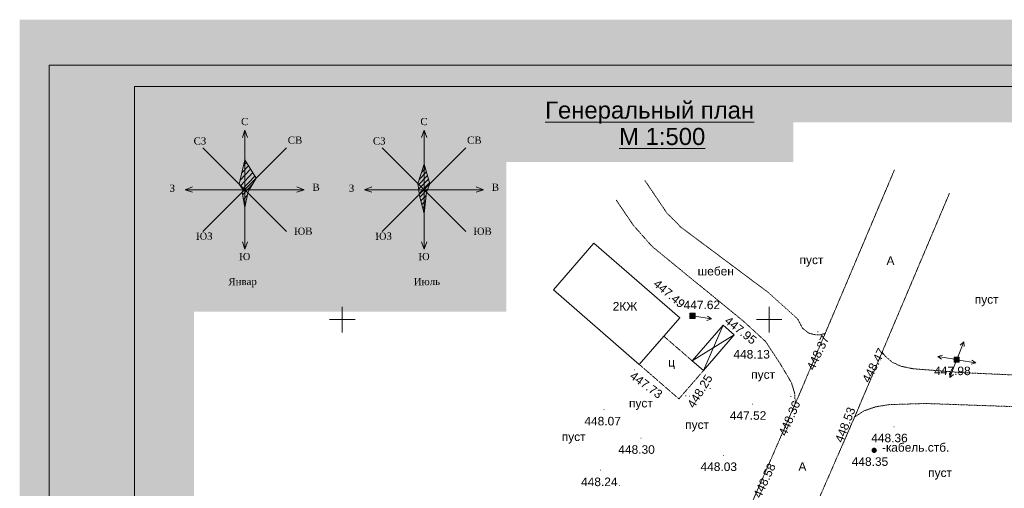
# Model space of a CAD drawing. Header units: millimetres. Extents: x 918404 to 1362154, y 4120617 to 4364104.
# Tile 55 of 256: x 984009 to 1007075, y 4144277 to 4155250. Entities that reach past the tile are written whole.
import ezdxf

# ---------------------------------------------------------------- set-up
doc = ezdxf.new("R2010")
doc.units = ezdxf.units.MM
doc.header["$MEASUREMENT"] = 0
doc.linetypes.add('Д_ТРОТ_ТРУБА', pattern=[1.5, 0.75, -0.75])
for name, color, linetype, lineweight in [('(001) Сетка_Ном._пера__132', 132, 'Continuous', 18), ('(007) Здания_Ном._пера__7', 7, 'Continuous', 18), ('(008) Скульптуры_Ном._пера__7', 7, 'Continuous', 18), ('(016) Кабель_Ном._пера__7', 7, 'Continuous', 18), ('(022) Возд. Линии_Ном._пера__240', 240, 'Continuous', 18), ('(022) Возд. Линии_Ном._пера__7', 7, 'Continuous', 18), ('(025) Дорога_Ном._пера__7', 7, 'Continuous', 18), ('0_Ном._пера__1', 1, 'Continuous', 18), ('0_Ном._пера__174', 174, 'Continuous', 18), ('0_Ном._пера__255', 255, 'Continuous', 18), ('0_Ном._пера__5', 5, 'Continuous', 18), ('0_Ном._пера__7', 7, 'Continuous', 18), ('0_Ном._пера__7_Ном._пера__7', 7, 'Continuous', 18), ('111111111111_Ном._пера__7', 7, 'Continuous', 18), ('ВЫСОТА_Ном._пера__7', 7, 'Continuous', 18), ('ТОЧКИ_Ном._пера__5', 5, 'Continuous', 18)]:
    doc.layers.add(name, color=color, linetype=linetype, lineweight=lineweight)
doc.styles.add('СГЕНЕРИР_СТИЛЬ_1', font='arial.ttf')
doc.styles.add('СГЕНЕРИР_СТИЛЬ_16', font='arial.ttf')
doc.styles.add('СГЕНЕРИР_СТИЛЬ_4', font='times.ttf')

msp = doc.modelspace()

# ---------------------------------------------------------------- hatches: boundary and pattern name
at = {"layer": '(022) Возд. Линии_Ном._пера__240', "linetype": 'Continuous'}
h = msp.add_hatch(color=256, dxfattribs=at)
h.paths.add_polyline_path([(999830.7, 4148375.9), (999710.7, 4148375.9), (999710.7, 4148255.9), (999830.7, 4148255.9)])
h.paths.add_polyline_path([(999780.7, 4148315.9, -1.0000337), (999760.7, 4148315.9, -1)], flags=0)
h = msp.add_hatch(color=256, dxfattribs=at)
h.paths.add_polyline_path([(1006020.6, 4147348.7), (1005900.6, 4147348.7), (1005900.6, 4147228.7), (1006020.6, 4147228.7)])
h.paths.add_polyline_path([(1005970.6, 4147288.7, -1.0000337), (1005950.6, 4147288.7, -1)], flags=0)
at = {"layer": '(022) Возд. Линии_Ном._пера__7', "linetype": 'Continuous'}
for points in [[(999778, 4148309.1, 1), (999763.4, 4148322.8, 1)], [(1005967.9, 4147281.9, 1), (1005953.3, 4147295.6, 1)]]:
    msp.add_hatch(color=256, dxfattribs=at).paths.add_polyline_path(points)
at = {"layer": '0_Ном._пера__1', "linetype": 'Continuous'}
h = msp.add_hatch(dxfattribs=at)
h.set_pattern_fill('Блоки_стеновые', color=256, style=0, pattern_type=2)
h.set_pattern_definition([(46.081, (993546.68, 4151477.9), (-52.125, 54.1296), [])])
h.paths.add_polyline_path([(993480.8, 4151869), (993615.2, 4151403.4), (993560.8, 4151269), (993537.4, 4151212.4), (993480.8, 4150709), (993367.7, 4151155.9), (993339.4, 4151410.4)])
at = {"layer": '0_Ном._пера__255', "linetype": 'Continuous'}
h = msp.add_hatch(color=256, dxfattribs=at)
h.paths.add_polyline_path([(984008.6, 4155250.1), (984008.6, 4124243.8), (1027388.1, 4124243.8), (1027388.1, 4155250.1)])
h.paths.add_polyline_path([(988092.7, 4125406.1), (988092.7, 4152850.3), (1011993.6, 4152850.3), (1011993.6, 4145280.9), (1013230.7, 4145280.9), (1013230.7, 4131414.5), (1006775.5, 4131414.5), (1006775.5, 4125406.1)], flags=0)
for points in [[(995407.8, 4148411.7), (987046.5, 4148411.7), (987046.5, 4153343.6), (995407.8, 4153343.6)], [(1001028, 4152850.3), (994821.3, 4152850.3), (994821.3, 4151916.5), (1001028, 4151916.5)], [(1002131.8, 4152850.3), (995925.1, 4152850.3), (995925.1, 4151916.5), (1002131.8, 4151916.5)]]:
    msp.add_hatch(color=256, dxfattribs=at).paths.add_polyline_path(points)
at = {"layer": '0_Ном._пера__5', "linetype": 'Continuous'}
h = msp.add_hatch(dxfattribs=at)
h.set_pattern_fill('Блоки_стеновые', color=256, style=0, pattern_type=2)
h.set_pattern_definition([(46.723, (989396.66, 4151593.47), (-62.069, 65.918), [])])
h.paths.add_polyline_path([(989240.5, 4151269), (989153.2, 4151396.3), (989280.5, 4151969), (989549.2, 4151537.7), (989380.5, 4151269), (989351.2, 4151198.3), (989280.5, 4150849), (989223.9, 4151212.4)])

# ---------------------------------------------------------------- linework, layer by layer
at = {"layer": '(001) Сетка_Ном._пера__132', "linetype": 'Continuous'}
for p, q in [((991565.9, 4148526.6), (991565.9, 4147926.6)), ((1001565.9, 4148526.6), (1001565.9, 4147926.6)), ((991265.9, 4148226.6), (991865.9, 4148226.6)), ((1001265.9, 4148226.6), (1001865.9, 4148226.6))]:
    msp.add_line(p, q, dxfattribs=at)
at = {"layer": '(016) Кабель_Ном._пера__7', "linetype": 'Continuous'}
for p, q in [((1003978.9, 4145174.1), (1004077.9, 4145174.1)), ((1003978.9, 4145173.1), (1004077.9, 4145173.1)), ((1003978.9, 4145172.1), (1004077.9, 4145172.1)), ((1003978.9, 4145171.1), (1004077.9, 4145171.1)), ((1003978.9, 4145170.1), (1004077.9, 4145170.1)), ((1003978.9, 4145169.1), (1004077.9, 4145169.1)), ((1003978.9, 4145168.1), (1004078.9, 4145168.1)), ((1003978.9, 4145167.1), (1004078.9, 4145167.1)), ((1003978.9, 4145166.1), (1004078.9, 4145166.1)), ((1003978.9, 4145165.1), (1004078.9, 4145165.1)), ((1003978.9, 4145164.1), (1004078.9, 4145164.1)), ((1003978.9, 4145163.1), (1004078.9, 4145163.1)), ((1003978.9, 4145162.1), (1004077.9, 4145162.1)), ((1003978.9, 4145161.1), (1004077.9, 4145161.1)), ((1003978.9, 4145160.1), (1004077.9, 4145160.1)), ((1003978.9, 4145159.1), (1004077.9, 4145159.1)), ((1003978.9, 4145158.1), (1004077.9, 4145158.1)), ((1003978.9, 4145157.1), (1004077.9, 4145157.1)), ((1003978.9, 4145156.1), (1004077.9, 4145156.1)), ((1003979.9, 4145178.1), (1004076.9, 4145178.1)), ((1003979.9, 4145177.1), (1004076.9, 4145177.1)), ((1003979.9, 4145176.1), (1004076.9, 4145176.1)), ((1003979.9, 4145175.1), (1004077.9, 4145175.1)), ((1003979.9, 4145155.1), (1004077.9, 4145155.1)), ((1003979.9, 4145154.1), (1004076.9, 4145154.1)), ((1003979.9, 4145153.1), (1004076.9, 4145153.1)), ((1003979.9, 4145152.1), (1004076.9, 4145152.1)), ((1003980.9, 4145182.1), (1004075.9, 4145182.1)), ((1003980.9, 4145181.1), (1004075.9, 4145181.1)), ((1003980.9, 4145180.1), (1004075.9, 4145180.1)), ((1003980.9, 4145179.1), (1004076.9, 4145179.1)), ((1003980.9, 4145151.1), (1004076.9, 4145151.1)), ((1003980.9, 4145150.1), (1004075.9, 4145150.1)), ((1003980.9, 4145149.1), (1004075.9, 4145149.1)), ((1003981.9, 4145184.1), (1004074.9, 4145184.1)), ((1003981.9, 4145183.1), (1004074.9, 4145183.1)), ((1003981.9, 4145148.1), (1004075.9, 4145148.1)), ((1003981.9, 4145147.1), (1004074.9, 4145147.1)), ((1003981.9, 4145146.1), (1004074.9, 4145146.1)), ((1003982.9, 4145186.1), (1004073.9, 4145186.1)), ((1003982.9, 4145185.1), (1004074.9, 4145185.1)), ((1003982.9, 4145145.1), (1004073.9, 4145145.1)), ((1003982.9, 4145144.1), (1004073.9, 4145144.1)), ((1003983.9, 4145188.1), (1004072.9, 4145188.1)), ((1003983.9, 4145187.1), (1004073.9, 4145187.1)), ((1003983.9, 4145143.1), (1004072.9, 4145143.1)), ((1003983.9, 4145142.1), (1004072.9, 4145142.1)), ((1003984.9, 4145190.1), (1004071.9, 4145190.1)), ((1003984.9, 4145189.1), (1004072.9, 4145189.1)), ((1003984.9, 4145141.1), (1004071.9, 4145141.1)), ((1003984.9, 4145140.1), (1004071.9, 4145140.1)), ((1003985.9, 4145192.1), (1004070.9, 4145192.1)), ((1003985.9, 4145191.1), (1004071.9, 4145191.1)), ((1003985.9, 4145139.1), (1004070.9, 4145139.1)), ((1003986.9, 4145193.1), (1004069.9, 4145193.1)), ((1003986.9, 4145138.1), (1004069.9, 4145138.1)), ((1003986.9, 4145137.1), (1004069.9, 4145137.1)), ((1003987.9, 4145195.1), (1004068.9, 4145195.1)), ((1003987.9, 4145194.1), (1004069.9, 4145194.1)), ((1003987.9, 4145136.1), (1004068.9, 4145136.1)), ((1003988.9, 4145196.1), (1004067.9, 4145196.1)), ((1003988.9, 4145135.1), (1004067.9, 4145135.1)), ((1003989.9, 4145197.1), (1004066.9, 4145197.1)), ((1003989.9, 4145134.1), (1004067.9, 4145134.1)), ((1003989.9, 4145133.1), (1004066.9, 4145133.1)), ((1003990.9, 4145198.1), (1004065.9, 4145198.1)), ((1003990.9, 4145132.1), (1004065.9, 4145132.1)), ((1003991.9, 4145199.1), (1004065.9, 4145199.1)), ((1003991.9, 4145131.1), (1004064.9, 4145131.1)), ((1003992.9, 4145200.1), (1004064.9, 4145200.1)), ((1003992.9, 4145130.1), (1004063.9, 4145130.1)), ((1003993.9, 4145201.1), (1004063.9, 4145201.1)), ((1003993.9, 4145129.1), (1004062.9, 4145129.1)), ((1003994.9, 4145202.1), (1004062.9, 4145202.1)), ((1003994.9, 4145128.1), (1004061.9, 4145128.1)), ((1003995.9, 4145203.1), (1004060.9, 4145203.1)), ((1003995.9, 4145127.1), (1004060.9, 4145127.1)), ((1003996.9, 4145204.1), (1004059.9, 4145204.1)), ((1003997.9, 4145205.1), (1004058.9, 4145205.1)), ((1003997.9, 4145126.1), (1004059.9, 4145126.1)), ((1003998.9, 4145125.1), (1004057.9, 4145125.1)), ((1003999.9, 4145206.1), (1004057.9, 4145206.1)), ((1003999.9, 4145124.1), (1004056.9, 4145124.1)), ((1004000.9, 4145207.1), (1004055.9, 4145207.1)), ((1004001.9, 4145123.1), (1004054.9, 4145123.1)), ((1004002.9, 4145208.1), (1004054.9, 4145208.1)), ((1004003.9, 4145209.1), (1004052.9, 4145209.1)), ((1004003.9, 4145122.1), (1004053.9, 4145122.1)), ((1004004.9, 4145121.1), (1004051.9, 4145121.1)), ((1004005.9, 4145210.1), (1004050.9, 4145210.1)), ((1004006.9, 4145120.1), (1004049.9, 4145120.1)), ((1004007.9, 4145211.1), (1004048.9, 4145211.1)), ((1004009.9, 4145119.1), (1004046.9, 4145119.1)), ((1004010.9, 4145212.1), (1004046.9, 4145212.1)), ((1004011.9, 4145118.1), (1004044.9, 4145118.1)), ((1004013.9, 4145213.1), (1004043.9, 4145213.1)), ((1004015.9, 4145117.1), (1004040.9, 4145117.1)), ((1004016.9, 4145214.1), (1004039.9, 4145214.1)), ((1004019.9, 4145116.1), (1004036.9, 4145116.1)), ((1004022.9, 4145215.1), (1004033.9, 4145215.1))]:
    msp.add_line(p, q, dxfattribs=at)
msp.add_circle((1004028.9, 4145165.1), 50, dxfattribs=at)
at = {"layer": '(022) Возд. Линии_Ном._пера__7', "linetype": 'Continuous'}
for p, q in [((999819.4, 4148307.8), (1000214, 4148242.4)), ((999820.4, 4148307.7), (1000215, 4148242.2)), ((1000214, 4148242.4), (1000107.1, 4148209.4)), ((1000215, 4148242.2), (1000108.2, 4148209.2)), ((1000214, 4148242.4), (1000123.5, 4148308.1)), ((1000215, 4148242.2), (1000124.5, 4148307.9)), ((1005979, 4147334.5), (1006127.7, 4147705.8)), ((1006127.7, 4147705.8), (1006044.1, 4147631.6)), ((1006127.7, 4147705.8), (1006137, 4147594.4)), ((1005516.3, 4147362.5), (1005623.1, 4147395.4)), ((1005516.3, 4147362.5), (1005606.7, 4147296.8)), ((1005910.9, 4147297), (1005516.3, 4147362.5)), ((1005942.4, 4147241.7), (1005798.1, 4146868.7)), ((1006009.3, 4147280.6), (1006403.9, 4147215.2)), ((1006403.9, 4147215.2), (1006297.1, 4147182.2)), ((1006403.9, 4147215.2), (1006313.4, 4147280.8)), ((1005798.1, 4146868.7), (1005787.5, 4146980)), ((1005798.1, 4146868.7), (1005880.8, 4146943.9))]:
    msp.add_line(p, q, dxfattribs=at)
at = {"layer": '(022) Возд. Линии_Ном._пера__7', "linetype": 'Continuous', "flags": 128}
for points in [[(999710.7, 4148255.9), (999830.7, 4148255.9), (999830.7, 4148375.9), (999710.7, 4148375.9)], [(1005900.6, 4147228.7), (1006020.6, 4147228.7), (1006020.6, 4147348.7), (1005900.6, 4147348.7)]]:
    msp.add_lwpolyline(points, close=True, dxfattribs=at)
at = {"layer": '(022) Возд. Линии_Ном._пера__7', "linetype": 'Continuous'}
for centre in [(999770.7, 4148315.9), (1005960.6, 4147288.7)]:
    msp.add_circle(centre, 10, dxfattribs=at)
at = {"layer": '0_Ном._пера__1', "linetype": 'Continuous'}
for p, q in [((993339.4, 4151410.4), (993480.8, 4151869)), ((993615.2, 4151403.4), (993480.8, 4151869)), ((993339.4, 4151410.4), (993360.8, 4151269)), ((993360.8, 4151269), (993367.7, 4151155.9)), ((993537.4, 4151212.4), (993560.8, 4151269)), ((993560.8, 4151269), (993615.2, 4151403.4)), ((993367.7, 4151155.9), (993480.8, 4150709)), ((993480.8, 4150709), (993537.4, 4151212.4))]:
    msp.add_line(p, q, dxfattribs=at)
at = {"layer": '0_Ном._пера__174', "linetype": 'Continuous', "flags": 128}
for points in [[(984699.3, 4124906.1), (984699.3, 4154186.1), (1026699.3, 4154186.1), (1026699.3, 4124906.1)], [(986699.3, 4153686.1), (1026199.3, 4153686.1), (1026199.3, 4125406.1), (986699.3, 4125406.1)]]:
    msp.add_lwpolyline(points, close=True, dxfattribs=at)
at = {"layer": '0_Ном._пера__5', "linetype": 'Continuous'}
for p, q in [((989153.2, 4151396.3), (989280.5, 4151969)), ((989549.2, 4151537.7), (989280.5, 4151969)), ((989380.5, 4151269), (989549.2, 4151537.7)), ((989153.2, 4151396.3), (989240.5, 4151269)), ((989223.9, 4151212.4), (989240.5, 4151269)), ((989351.2, 4151198.3), (989380.5, 4151269)), ((989223.9, 4151212.4), (989280.5, 4150849)), ((989280.5, 4150849), (989351.2, 4151198.3))]:
    msp.add_line(p, q, dxfattribs=at)
at = {"layer": '0_Ном._пера__7', "linetype": 'Continuous'}
for p, q in [((989224.5, 4152489.9), (989280.5, 4152661.2)), ((989280.5, 4149876.8), (989280.5, 4152661.2)), ((989280.5, 4152661.2), (989347.3, 4152491.9)), ((993424.8, 4152489.9), (993480.8, 4152661.2)), ((993480.8, 4149876.8), (993480.8, 4152661.2)), ((993480.8, 4152661.2), (993547.7, 4152491.9)), ((988299.6, 4150288.2), (990261.3, 4152249.9)), ((988299.6, 4152249.9), (990261.3, 4150288.2)), ((992499.9, 4150288.2), (994461.7, 4152249.9)), ((992499.9, 4152249.9), (994461.7, 4150288.2)), ((987888.3, 4151269), (988057.6, 4151335.9)), ((987888.3, 4151269), (990672.7, 4151269)), ((988059.6, 4151213), (987888.3, 4151269)), ((990501.3, 4151213), (990672.7, 4151269)), ((990672.7, 4151269), (990503.4, 4151335.9)), ((992088.6, 4151269), (992257.9, 4151335.9)), ((992088.6, 4151269), (994873, 4151269)), ((992260, 4151213), (992088.6, 4151269)), ((994701.7, 4151213), (994873, 4151269)), ((994873, 4151269), (994703.7, 4151335.9)), ((989224.5, 4150048.2), (989280.5, 4149876.8)), ((989280.5, 4149876.8), (989347.3, 4150046.1)), ((993424.8, 4150048.2), (993480.8, 4149876.8)), ((993480.8, 4149876.8), (993547.7, 4150046.1))]:
    msp.add_line(p, q, dxfattribs=at)
at = {"layer": '0_Ном._пера__7', "linetype": 'Д_ТРОТ_ТРУБА', "flags": 128}
for points in [[(1004502.2, 4151735.6), (1002296.8, 4146532.3), (1000970.5, 4143499.6), (996799.8, 4133214.5), (995330, 4129589.8)], [(998654.6, 4151485.6), (999168.4, 4150724.9), (999498.6, 4150389.7), (1000128, 4149920.4), (1001534.9, 4148871.3), (1002231.5, 4148245.1), (1002347.6, 4148025.4), (1002491.9, 4147910.9), (1002637.8, 4147873.8), (1002771.2, 4147873.8), (1002889.5, 4147907.7)], [(1005791.2, 4151189.2), (1003582.7, 4145978.6), (1002260.8, 4142956), (998097.2, 4132688.4), (996627.4, 4129063.7)], [(1002177.7, 4146260), (1002164.9, 4146494.3), (1002090.4, 4146745.9), (1001836.7, 4147174.7), (1001484.7, 4147711.8), (1000959.3, 4148193.5), (998828.9, 4149934.5), (998384.3, 4150436.1), (997981.9, 4151029.1)], [(1011817.9, 4146723.2), (1006067.7, 4146986.8), (1004932.8, 4147076.7), (1004651.5, 4147135.9), (1004444.5, 4147231.6), (1004294.8, 4147360.1), (1004213, 4147465.8)], [(1003568.5, 4145946.3), (1003790.3, 4146091.8), (1004065.5, 4146185.6), (1004386.9, 4146236.9), (1005232.4, 4146262.6), (1011817.9, 4146027)]]:
    msp.add_lwpolyline(points, dxfattribs=at)
at = {"layer": '0_Ном._пера__7', "linetype": 'Continuous', "flags": 128}
for points in [[(999469.6, 4148271.7), (997460.1, 4150015), (996511.6, 4148921.7), (998521.1, 4147178.4)], [(1000484.8, 4148097.8), (1000750.1, 4147867.7), (1000026.2, 4147033.2), (999760.9, 4147263.4)]]:
    msp.add_lwpolyline(points, close=True, dxfattribs=at)
msp.add_lwpolyline([(1000750.1, 4147867.7), (999760.9, 4147263.4), (1000026.2, 4147033.2), (1000484.8, 4148097.8)], dxfattribs=at)
at = {"layer": '0_Ном._пера__7', "linetype": 'Д_ТРОТ_ТРУБА', "flags": 128}
msp.add_lwpolyline([(1000026.2, 4147033.2), (999095.5, 4147840.6), (998521.1, 4147178.4), (999451.7, 4146371.1)], close=True, dxfattribs=at)
at = {"layer": 'ТОЧКИ_Ном._пера__5', "linetype": 'Continuous'}
for p, q in [((999469.6, 4148271.7), (999479.6, 4148271.7)), ((999770.7, 4148315.9), (999780.7, 4148315.9)), ((1000484.8, 4148097.8), (1000494.8, 4148097.8)), ((1001040.1, 4147798.5), (1001050.1, 4147798.5)), ((1002701.8, 4147942), (1002711.8, 4147942)), ((1004163.2, 4147282), (1004173.2, 4147282)), ((1005960.6, 4147288.7), (1005970.6, 4147288.7)), ((998410.3, 4147047.2), (998420.3, 4147047.2)), ((998675.1, 4147044.8), (998685.1, 4147044.8)), ((1000026.2, 4147033.2), (1000036.2, 4147033.2)), ((1000178.8, 4146614.5), (1000188.8, 4146614.5)), ((999608, 4146445.2), (999618, 4146445.2)), ((999698.7, 4146433.1), (999708.7, 4146433.1)), ((1002067.7, 4146424.5), (1002077.7, 4146424.5)), ((1001173.6, 4146243.1), (1001183.6, 4146243.1)), ((997690.1, 4146121.2), (997700.1, 4146121.2)), ((1003582.7, 4145978.6), (1003592.7, 4145978.6)), ((1004486.3, 4145717.7), (1004496.3, 4145717.7)), ((998560.8, 4145447), (998570.8, 4145447)), ((1000486.8, 4145044.3), (1000496.8, 4145044.3)), ((1004028.9, 4145165.1), (1004038.9, 4145165.1)), ((997612, 4144699.3), (997622, 4144699.3)), ((998052.8, 4144344), (998062.8, 4144344))]:
    msp.add_line(p, q, dxfattribs=at)

# ---------------------------------------------------------------- texts
at = {"layer": '(007) Здания_Ном._пера__7', "linetype": 'Continuous', "insert": (997900.9, 4148439), "char_height": 200, "attachment_point": 7, "style": 'СГЕНЕРИР_СТИЛЬ_1'}
msp.add_mtext('{2КЖ}', dxfattribs=at)
at = {"layer": '(008) Скульптуры_Ном._пера__7', "linetype": 'Continuous', "char_height": 200, "attachment_point": 7, "style": 'СГЕНЕРИР_СТИЛЬ_1'}
for insert in [(1002278.3, 4149466), (1006383, 4148540), (1001145.4, 4146780.5), (998282.4, 4146109.7), (999598.2, 4145606.1), (996707, 4145323.7), (1005290.6, 4144480.4)]:
    msp.add_mtext('{пуст}', dxfattribs=dict(at, insert=insert))
at = {"layer": '(016) Кабель_Ном._пера__7', "linetype": 'Continuous', "insert": (1004210.1, 4145132.1), "char_height": 200, "attachment_point": 7, "style": 'СГЕНЕРИР_СТИЛЬ_1'}
msp.add_mtext('{-кабель.стб.}', dxfattribs=at)
at = {"layer": '(025) Дорога_Ном._пера__7', "linetype": 'Continuous', "char_height": 200, "attachment_point": 7, "style": 'СГЕНЕРИР_СТИЛЬ_1'}
for s, insert in [('{A}', (1004315.1, 4149507)), ('{шебен}', (999890.4, 4149258.5)), ('{ц}', (999201.1, 4147069.7)), ('{A}', (1002251.8, 4144686.9))]:
    msp.add_mtext(s, dxfattribs=dict(at, insert=insert))
at = {"layer": '0_Ном._пера__7_Ном._пера__7', "linetype": 'Continuous', "char_height": 400, "attachment_point": 8, "style": 'СГЕНЕРИР_СТИЛЬ_16'}
for s, insert in [('{\\LГенеральный план }', (998764.5, 4152813)), ('{\\L    М 1:500}', (998749.5, 4152310))]:
    msp.add_mtext(s, dxfattribs=dict(at, insert=insert))
at = {"layer": '111111111111_Ном._пера__7', "linetype": 'Continuous', "char_height": 168.75, "attachment_point": 2, "rotation": 0.60736, "style": 'СГЕНЕРИР_СТИЛЬ_4'}
for s, insert in [('{С}', (989279.5, 4152949.7)), ('{С}', (993479.9, 4152949.7)), ('{СЗ}', (988230.4, 4152494.7)), ('{СВ}', (990457.8, 4152514.3)), ('{СЗ}', (992430.8, 4152494.7)), ('{СВ}', (994658.1, 4152514.3)), ('{З}', (987582.3, 4151388.1)), ('{В}', (990952, 4151411.1)), ('{З}', (991782.7, 4151388.1)), ('{В}', (995152.4, 4151411.1)), ('{ЮВ}', (990650, 4150382)), ('{ЮВ}', (994850.3, 4150382)), ('{ЮЗ}', (988332.5, 4150265.2)), ('{ЮЗ}', (992532.8, 4150265.2)), ('{Ю}', (989279.5, 4149788.3)), ('{Ю}', (993479.9, 4149788.3)), ('{Январ }', (989230.5, 4149203)), ('{Июль }', (993547.4, 4149202.7))]:
    msp.add_mtext(s, dxfattribs=dict(at, insert=insert))
at = {"layer": 'ВЫСОТА_Ном._пера__7', "linetype": 'Continuous', "char_height": 200, "attachment_point": 4, "style": 'СГЕНЕРИР_СТИЛЬ_1'}
for s, insert, rotation in [('{447.49}', (998899.7, 4149109.1), 319.79075), ('{447.95}', (1000564.6, 4148242.3), 321.386), ('{448.37}', (1002528.8, 4147064.5), 64.88343), ('{448.47}', (1003822, 4146775.7), 62.77779), ('{447.73}', (998341.1, 4146948.2), 323.86195), ('{448.25}', (999721, 4146186.7), 58.4215), ('{448.36}', (1001873.9, 4145524), 66.60707), ('{448.53}', (1003193.9, 4145365.2), 68.95553), ('{448.58}', (1001277.5, 4144070.6), 65.03862)]:
    msp.add_mtext(s, dxfattribs=dict(at, insert=insert, rotation=rotation))
for s, insert in [('{447.62}', (999562.2, 4148570.6)), ('{448.13}', (1000728.5, 4147413.7)), ('{447.98}', (1005432.1, 4147025)), ('{448.07}', (997237.6, 4145848.1)), ('{447.52}', (1000645.1, 4145979.4)), ('{448.36}', (1003957.8, 4145453.8)), ('{448.30}', (998032.3, 4145183.1)), ('{448.35}', (1003500.3, 4144901.3)), ('{448.03}', (999958.3, 4144780.4)), ('{448.24}', (997159.6, 4144426.2))]:
    msp.add_mtext(s, dxfattribs=dict(at, insert=insert))

doc.saveas('drawing.dxf')
